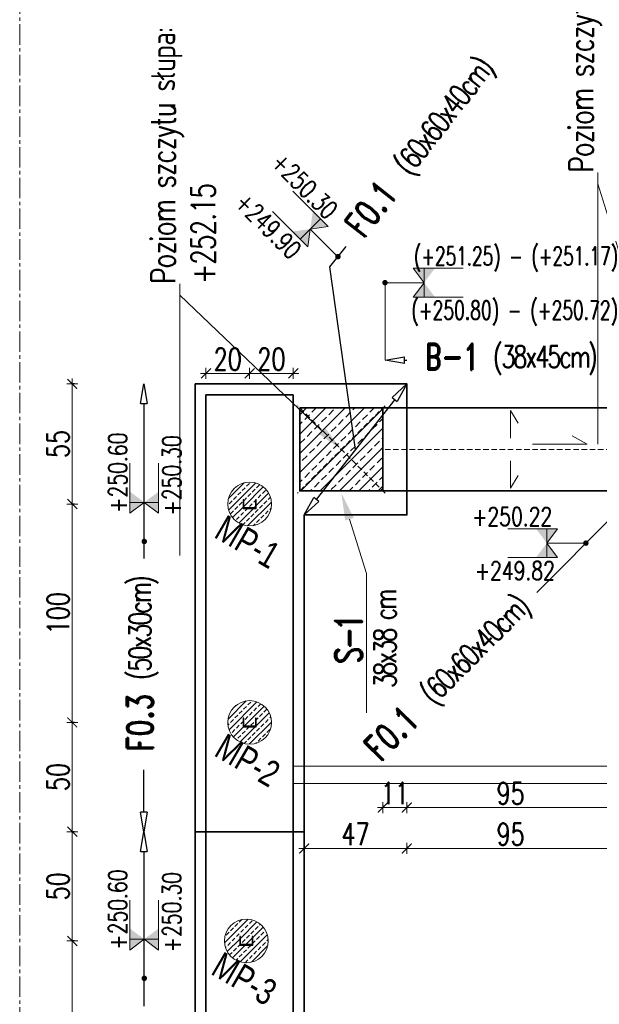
# Model space of a CAD drawing. Header units: millimetres. Extents: x -8 to 14965326, y -810 to 11054951.
# Tile 26 of 72: x 7503717 to 7503982, y 5558293 to 5558744. Entities that reach past the tile are written whole.
import ezdxf
from ezdxf import colors
from ezdxf.entities.mleader import LeaderData, LeaderLine
from ezdxf.math import Vec2, Vec3

# ---------------------------------------------------------------- set-up
doc = ezdxf.new("R2010")
doc.units = ezdxf.units.MM
doc.header["$LTSCALE"] = 0.5
doc.header["$MEASUREMENT"] = 0
for name, pattern in [('CENTER2', [1.125, 0.75, -0.125, 0.125, -0.125]), ('HIDDEN', [9.525, 6.35, -3.175]), ('KRESKOWA', [0.75, 0.5, -0.25])]:
    doc.linetypes.add(name, pattern=pattern)
doc.layers.get('0').update_dxf_attribs({"linetype": 'CONTINUOUS', "lineweight": 13})
doc.layers.get('Defpoints').update_dxf_attribs({"linetype": 'CONTINUOUS'})
for name, color, linetype, lineweight in [('_K_pozycje', 1, 'CONTINUOUS', 5), ('JG numery', 171, 'HIDDEN', 20), ('K_Cienkie przerywane', 252, 'KRESKOWA', 9), ('K_Fundamenty - przekrój', 40, 'CONTINUOUS', 35), ('K_Kreskowanie', 253, 'CONTINUOUS', 5), ('K_Opis', 7, 'CONTINUOUS', 9), ('K_Ściany - przekrój', 7, 'CONTINUOUS', 35), ('tkd_obszary_wykazu', 14, 'CENTER2', 9), ('tkd_stal_przekrój', 80, 'CONTINUOUS', 30), ('tkd_wym', 1, 'CONTINUOUS', 5)]:
    doc.layers.add(name, color=color, linetype=linetype, lineweight=lineweight)
doc.styles.add('___K_OPIS_ROMAND', font='romand.shx', dxfattribs={"width": 0.75})
doc.styles.add('___K_OPIS_SIMPLEX', font='simplex.shx', dxfattribs={"width": 0.75})
doc.styles.add('Arial', font='arial.ttf')
doc.styles.add('tkd_txt0', font='simplex.shx', dxfattribs={"width": 0.75})
doc.dimstyles.new('opisy_wieńce', dxfattribs={"dimscale": 0.6, "dimtxt": 20, "dimasz": 25, "dimexe": 10, "dimexo": 50, "dimgap": 10, "dimtad": 0, "dimdec": 1, "dimrnd": 0.05, "dimzin": 9, "dimdsep": 46, "dimtxsty": '___K_OPIS_ROMAND', "dimblk1": 'CLOSEDBLANK', "dimblk2": 'CLOSEDBLANK', "dimsah": 1, "dimcen": 0, "dimdle": 10, "dimse1": 1, "dimse2": 1, "dimclrd": 1, "dimclre": 256, "dimclrt": 50, "dimazin": 2, "dimtm": 1e-09, "dimtfac": 1, "dimtdec": 1, "dimtmove": 2, "dimatfit": 3, "dimfxl": 1, "dimtolj": 1, "dimtzin": 0, "dimarcsym": 0})
doc.dimstyles.new('tkd_1-50cm[cm]', dxfattribs={"dimtxt": 10, "dimasz": 2.5, "dimexe": 0, "dimexo": 10, "dimgap": 1.5, "dimtad": 1, "dimdec": 1, "dimrnd": 0.5, "dimdsep": 46, "dimtxsty": 'tkd_txt0', "dimblk": 'tkd_dim_arrow', "dimcen": 0, "dimclrd": 1, "dimclre": 256, "dimclrt": 7, "dimaunit": 1, "dimadec": 0, "dimazin": 0, "dimtfac": 0.009091, "dimtdec": 1, "dimtix": 1, "dimtmove": 1, "dimatfit": 3, "dimldrblk": 'DOTSMALL', "dimfxl": 1, "dimfxlon": 1, "dimtvp": 0.02, "dimtolj": 1, "dimtzin": 9, "dimlwd": -1, "dimarcsym": 0})

# ---------------------------------------------------------------- blocks, each defined once
blk = doc.blocks.new('pal')
at = {"layer": 'K_Kreskowanie'}
h = blk.add_hatch(dxfattribs=at)
h.set_pattern_fill('ANSI33', color=256, scale=15)
edge = h.paths.add_edge_path()
edge.add_arc((9474.87, -17485.83), 10, 0, 360)
h.paths.add_polyline_path([(9477.57, -17483.83), (9477.87, -17483.83), (9477.87, -17487.83), (9471.87, -17487.83), (9471.87, -17483.83), (9472.17, -17483.83), (9472.17, -17487.53), (9477.57, -17487.53)], flags=16)
at = {"layer": 'K_Opis'}
blk.add_circle((9474.87, -17485.83), 10, dxfattribs=at)
at = {"layer": 'tkd_stal_przekrój'}
blk.add_lwpolyline([(9471.87, -17483.83), (9471.87, -17487.83), (9477.87, -17487.83), (9477.87, -17483.83), (9477.57, -17483.83), (9477.57, -17487.53), (9472.17, -17487.53), (9472.17, -17483.83)], close=True, dxfattribs=at)
blk = doc.blocks.new('tkd_dim_arrow')
for p, q in [((-1, 0), (1, 0)), ((0, -1), (0, 1))]:
    blk.add_line(p, q)
at = {"const_width": 0.2}
blk.add_lwpolyline([(-0.9, -0.9), (0.9, 0.9)], dxfattribs=at)
blk = doc.blocks.new('*D121')
at = {"layer": 'Defpoints', "color": 0, "transparency": 16777216}
for p in [(7503797.11, 5558577.06), (7503740.92, 5558522.06), (7503822.11, 5558522.06)]:
    blk.add_point(p, dxfattribs=at)
at = {"layer": 'tkd_wym', "lineweight": -2, "transparency": 16777216}
for p, q in [((7503741.92, 5558577.06), (7503740.92, 5558577.06)), ((7503741.92, 5558522.06), (7503740.92, 5558522.06))]:
    blk.add_line(p, q, dxfattribs=at)
at = {"layer": 'tkd_wym', "color": 1, "transparency": 16777216}
blk.add_line((7503740.92, 5558574.56), (7503740.92, 5558524.56), dxfattribs=at)
at = {"layer": 'tkd_wym', "color": 1, "transparency": 16777216, "xscale": 2.5, "yscale": 2.5, "zscale": 2.5}
for p, rotation in [((7503740.92, 5558577.06), 90), ((7503740.92, 5558522.06), 270)]:
    blk.add_blockref('tkd_dim_arrow', p, dxfattribs=dict(at, rotation=rotation))
at = {"layer": 'tkd_wym', "color": 7, "transparency": 16777216, "insert": (7503734.42, 5558549.56), "char_height": 10, "attachment_point": 5, "rotation": 90, "style": 'tkd_txt0'}
blk.add_mtext('\\A1;55', dxfattribs=at)
blk = doc.blocks.new('_DotSmall')
blk = doc.blocks.new('*D122')
at = {"layer": 'Defpoints', "color": 0, "transparency": 16777216}
for p in [(7503822.11, 5558522.06), (7503740.92, 5558422.06), (7503822.11, 5558422.06)]:
    blk.add_point(p, dxfattribs=at)
at = {"layer": 'tkd_wym', "lineweight": -2, "transparency": 16777216}
for p, q in [((7503741.92, 5558522.06), (7503740.92, 5558522.06)), ((7503741.92, 5558422.06), (7503740.92, 5558422.06))]:
    blk.add_line(p, q, dxfattribs=at)
at = {"layer": 'tkd_wym', "color": 1, "transparency": 16777216}
blk.add_line((7503740.92, 5558519.56), (7503740.92, 5558424.56), dxfattribs=at)
at = {"layer": 'tkd_wym', "color": 1, "transparency": 16777216, "xscale": 2.5, "yscale": 2.5, "zscale": 2.5}
for p, rotation in [((7503740.92, 5558522.06), 90), ((7503740.92, 5558422.06), 270)]:
    blk.add_blockref('tkd_dim_arrow', p, dxfattribs=dict(at, rotation=rotation))
at = {"layer": 'tkd_wym', "color": 7, "transparency": 16777216, "insert": (7503734.42, 5558472.06), "char_height": 10, "attachment_point": 5, "rotation": 90, "style": 'tkd_txt0'}
blk.add_mtext('\\A1;100', dxfattribs=at)
blk = doc.blocks.new('*D123')
at = {"layer": 'Defpoints', "color": 0, "transparency": 16777216}
for p in [(7503822.11, 5558422.06), (7503740.92, 5558372.06), (7503802.11, 5558372.06)]:
    blk.add_point(p, dxfattribs=at)
at = {"layer": 'tkd_wym', "lineweight": -2, "transparency": 16777216}
for p, q in [((7503741.92, 5558422.06), (7503740.92, 5558422.06)), ((7503741.92, 5558372.06), (7503740.92, 5558372.06))]:
    blk.add_line(p, q, dxfattribs=at)
at = {"layer": 'tkd_wym', "color": 1, "transparency": 16777216}
blk.add_line((7503740.92, 5558419.56), (7503740.92, 5558374.56), dxfattribs=at)
at = {"layer": 'tkd_wym', "color": 1, "transparency": 16777216, "xscale": 2.5, "yscale": 2.5, "zscale": 2.5}
for p, rotation in [((7503740.92, 5558422.06), 90), ((7503740.92, 5558372.06), 270)]:
    blk.add_blockref('tkd_dim_arrow', p, dxfattribs=dict(at, rotation=rotation))
at = {"layer": 'tkd_wym', "color": 7, "transparency": 16777216, "insert": (7503734.42, 5558397.06), "char_height": 10, "attachment_point": 5, "rotation": 90, "style": 'tkd_txt0'}
blk.add_mtext('\\A1;50', dxfattribs=at)
blk = doc.blocks.new('*D124')
at = {"layer": 'Defpoints', "color": 0, "transparency": 16777216}
for p in [(7503802.11, 5558372.06), (7503740.92, 5558322.06), (7503820.61, 5558322.06)]:
    blk.add_point(p, dxfattribs=at)
at = {"layer": 'tkd_wym', "lineweight": -2, "transparency": 16777216}
for p, q in [((7503741.92, 5558372.06), (7503740.92, 5558372.06)), ((7503741.92, 5558322.06), (7503740.92, 5558322.06))]:
    blk.add_line(p, q, dxfattribs=at)
at = {"layer": 'tkd_wym', "color": 1, "transparency": 16777216}
blk.add_line((7503740.92, 5558369.56), (7503740.92, 5558324.56), dxfattribs=at)
at = {"layer": 'tkd_wym', "color": 1, "transparency": 16777216, "xscale": 2.5, "yscale": 2.5, "zscale": 2.5}
for p, rotation in [((7503740.92, 5558372.06), 90), ((7503740.92, 5558322.06), 270)]:
    blk.add_blockref('tkd_dim_arrow', p, dxfattribs=dict(at, rotation=rotation))
at = {"layer": 'tkd_wym', "color": 7, "transparency": 16777216, "insert": (7503734.42, 5558347.06), "char_height": 10, "attachment_point": 5, "rotation": 90, "style": 'tkd_txt0'}
blk.add_mtext('\\A1;50', dxfattribs=at)
blk = doc.blocks.new('*D125')
at = {"layer": 'Defpoints', "color": 0, "transparency": 16777216}
for p in [(7503820.61, 5558322.06), (7503740.92, 5558222.06), (7503820.61, 5558222.06)]:
    blk.add_point(p, dxfattribs=at)
at = {"layer": 'tkd_wym', "lineweight": -2, "transparency": 16777216}
for p, q in [((7503741.92, 5558322.06), (7503740.92, 5558322.06)), ((7503741.92, 5558222.06), (7503740.92, 5558222.06))]:
    blk.add_line(p, q, dxfattribs=at)
at = {"layer": 'tkd_wym', "color": 1, "transparency": 16777216}
blk.add_line((7503740.92, 5558319.56), (7503740.92, 5558224.56), dxfattribs=at)
at = {"layer": 'tkd_wym', "color": 1, "transparency": 16777216, "xscale": 2.5, "yscale": 2.5, "zscale": 2.5}
for p, rotation in [((7503740.92, 5558322.06), 90), ((7503740.92, 5558222.06), 270)]:
    blk.add_blockref('tkd_dim_arrow', p, dxfattribs=dict(at, rotation=rotation))
at = {"layer": 'tkd_wym', "color": 7, "transparency": 16777216, "insert": (7503734.42, 5558272.06), "char_height": 10, "attachment_point": 5, "rotation": 90, "style": 'tkd_txt0'}
blk.add_mtext('\\A1;100', dxfattribs=at)
blk = doc.blocks.new('*D137')
at = {"layer": 'Defpoints', "color": 0, "transparency": 16777216}
for p in [(7503822.11, 5558581.87), (7503802.11, 5558572.06), (7503822.11, 5558522.06)]:
    blk.add_point(p, dxfattribs=at)
at = {"layer": 'tkd_wym', "color": 1, "transparency": 16777216}
blk.add_line((7503804.61, 5558581.87), (7503819.61, 5558581.87), dxfattribs=at)
at = {"layer": 'tkd_wym', "lineweight": -2, "transparency": 16777216}
blk.add_line((7503822.11, 5558580.87), (7503822.11, 5558581.87), dxfattribs=at)
at = {"layer": 'tkd_wym', "color": 1, "transparency": 16777216, "xscale": 2.5, "yscale": 2.5, "zscale": 2.5, "rotation": 180}
blk.add_blockref('tkd_dim_arrow', (7503802.11, 5558581.87), dxfattribs=at)
at = {"layer": 'tkd_wym', "color": 1, "transparency": 16777216, "xscale": 2.5, "yscale": 2.5, "zscale": 2.5}
blk.add_blockref('tkd_dim_arrow', (7503822.11, 5558581.87), dxfattribs=at)
at = {"layer": 'tkd_wym', "color": 7, "transparency": 16777216, "insert": (7503812.11, 5558588.37), "char_height": 10, "attachment_point": 5, "style": 'tkd_txt0'}
blk.add_mtext('\\A1;20', dxfattribs=at)
blk = doc.blocks.new('*D138')
at = {"layer": 'Defpoints', "color": 0, "transparency": 16777216}
for p in [(7503842.11, 5558581.87), (7503842.11, 5558572.06), (7503822.11, 5558522.06)]:
    blk.add_point(p, dxfattribs=at)
at = {"layer": 'tkd_wym', "lineweight": -2, "transparency": 16777216}
blk.add_line((7503822.11, 5558580.87), (7503822.11, 5558581.87), dxfattribs=at)
at = {"layer": 'tkd_wym', "color": 1, "transparency": 16777216}
blk.add_line((7503824.61, 5558581.87), (7503839.61, 5558581.87), dxfattribs=at)
at = {"layer": 'tkd_wym', "color": 1, "transparency": 16777216, "xscale": 2.5, "yscale": 2.5, "zscale": 2.5, "rotation": 180}
blk.add_blockref('tkd_dim_arrow', (7503822.11, 5558581.87), dxfattribs=at)
at = {"layer": 'tkd_wym', "color": 1, "transparency": 16777216, "xscale": 2.5, "yscale": 2.5, "zscale": 2.5}
blk.add_blockref('tkd_dim_arrow', (7503842.11, 5558581.87), dxfattribs=at)
at = {"layer": 'tkd_wym', "color": 7, "transparency": 16777216, "insert": (7503832.11, 5558588.37), "char_height": 10, "attachment_point": 5, "style": 'tkd_txt0'}
blk.add_mtext('\\A1;20', dxfattribs=at)
blk = doc.blocks.new('_ClosedBlank')
at = {"color": 0, "linetype": 'ByBlock', "lineweight": -2}
for p, q in [((-1, 0.167), (0, 0)), ((-1, 0.167), (-1, -0.167)), ((0, 0), (-1, -0.167))]:
    blk.add_line(p, q, dxfattribs=at)
blk = doc.blocks.new('*D148')
at = {"layer": '_K_pozycje', "color": 1, "lineweight": -2, "transparency": 16777216}
for p, q in [((7503773.65, 5558568.06), (7503773.65, 5558497.12)), ((7503773.65, 5558381.06), (7503773.65, 5558400.33))]:
    blk.add_line(p, q, dxfattribs=at)
at = {"layer": 'Defpoints', "color": 0, "transparency": 16777216}
for p in [(7503797.11, 5558577.06), (7503773.65, 5558372.06), (7503797.11, 5558372.06)]:
    blk.add_point(p, dxfattribs=at)
at = {"layer": '_K_pozycje', "color": 1, "lineweight": -2, "transparency": 16777216, "xscale": 9, "yscale": 9, "zscale": 9}
for p, rotation in [((7503773.65, 5558577.06), 90), ((7503773.65, 5558372.06), 270)]:
    blk.add_blockref('_ClosedBlank', p, dxfattribs=dict(at, rotation=rotation))
at = {"layer": '_K_pozycje', "color": 50, "transparency": 16777216, "insert": (7503773.56, 5558448.73), "char_height": 12, "attachment_point": 5, "rotation": 90, "style": '___K_OPIS_ROMAND'}
blk.add_mtext('\\A1;F0.3 {\\Fsimplex|c238;\\H0.83333x;\\T0.8;\\C242;(50x30cm)}', dxfattribs=at)
blk = doc.blocks.new('*U39')
at = {"layer": 'K_Opis'}
h = blk.add_hatch(color=1, dxfattribs=at)
edge = h.paths.add_edge_path()
edge.add_arc((0, 0), 0.036, 0, 360, ccw=False)
at = {"layer": 'K_Opis', "color": 1}
blk.add_line((0, -0.511), (0, 0), dxfattribs=at)
at = {"layer": 'K_Opis'}
for points in [[(-0.188, -0.511), (0, -0.511), (-0.188, -0.369), (-0.188, -0.511)], [(0.188, -0.511), (0, -0.511), (0.188, -0.369), (0.188, -0.511)], [(-0.188, -0.511), (-0.188, -1.022)], [(0.188, -0.511), (0.188, -1.022)]]:
    blk.add_lwpolyline(points, dxfattribs=at)
for points in [[(-0.188, -0.369), (-0.188, -0.511), (0, -0.511)], [(0.188, -0.369), (0.188, -0.511), (0, -0.511)], [(-0.188, -0.652), (-0.188, -0.511), (0, -0.511)], [(0.188, -0.652), (0.188, -0.511), (0, -0.511)]]:
    blk.add_solid(points, dxfattribs=at)
at = {"layer": 'K_Opis', "style": '___K_OPIS_SIMPLEX', "width": 0.75, "flags": 8}
for tag, p in [('dół', (0.48, -0.777)), ('góra', (-0.227, -0.923))]:
    blk.add_attdef(tag, p, '', height=0.24, rotation=90, dxfattribs=at)
blk = doc.blocks.new('*D149')
at = {"layer": '_K_pozycje', "color": 1, "lineweight": -2, "transparency": 16777216}
for p, q in [((7503773.65, 5558363.06), (7503773.65, 5558292.12)), ((7503773.65, 5558181.06), (7503773.65, 5558195.33))]:
    blk.add_line(p, q, dxfattribs=at)
at = {"layer": 'Defpoints', "color": 0, "transparency": 16777216}
for p in [(7503797.11, 5558372.06), (7503773.65, 5558172.06), (7503797.11, 5558172.06)]:
    blk.add_point(p, dxfattribs=at)
at = {"layer": '_K_pozycje', "color": 1, "lineweight": -2, "transparency": 16777216, "xscale": 9, "yscale": 9, "zscale": 9}
for p, rotation in [((7503773.65, 5558372.06), 90), ((7503773.65, 5558172.06), 270)]:
    blk.add_blockref('_ClosedBlank', p, dxfattribs=dict(at, rotation=rotation))
at = {"layer": '_K_pozycje', "color": 50, "transparency": 16777216, "insert": (7503773.56, 5558243.73), "char_height": 12, "attachment_point": 5, "rotation": 90, "style": '___K_OPIS_ROMAND'}
blk.add_mtext('\\A1;F0.3 {\\Fsimplex|c238;\\H0.83333x;\\T0.8;\\C242;(50x30cm)}', dxfattribs=at)
blk = doc.blocks.new('*D162')
at = {"layer": '_K_pozycje', "color": 1, "lineweight": -2, "transparency": 16777216}
for p, q in [((7504042.75, 5558570.69), (7503995.48, 5558523.42)), ((7503953.68, 5558481.62), (7503989.11, 5558517.06))]:
    blk.add_line(p, q, dxfattribs=at)
at = {"layer": 'Defpoints', "color": 0, "transparency": 16777216}
for p in [(7504049.11, 5558577.06), (7503989.11, 5558517.06), (7503989.11, 5558517.06)]:
    blk.add_point(p, dxfattribs=at)
at = {"layer": '_K_pozycje', "color": 1, "lineweight": -2, "transparency": 16777216, "xscale": 9, "yscale": 9, "zscale": 9}
for p, rotation in [((7504049.11, 5558577.06), 44.99999988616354), ((7503989.11, 5558517.06), 224.9999998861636)]:
    blk.add_blockref('_ClosedBlank', p, dxfattribs=dict(at, rotation=rotation))
at = {"layer": '_K_pozycje', "color": 50, "transparency": 16777216, "insert": (7503913.64, 5558441.59), "char_height": 12, "attachment_point": 5, "rotation": 45, "style": '___K_OPIS_ROMAND'}
blk.add_mtext('\\A1;F0.1{\\fArial|b0|i0|c238|p34;\\H0.87497x;\\C242;   \\Fsimplex|c238;\\H0.95241x;\\T0.8;(60x60x40cm)}', dxfattribs=at)
blk = doc.blocks.new('*U239')
at = {"layer": 'K_Opis'}
h = blk.add_hatch(color=1, dxfattribs=at)
edge = h.paths.add_edge_path()
edge.add_arc((0, 0), 0.036, 315, 675)
at = {"layer": 'K_Opis', "color": 1}
blk.add_line((0.361, 0.361), (0, 0), dxfattribs=at)
at = {"layer": 'K_Opis'}
for points in [[(0.228, 0.494), (0.59, 0.856)], [(0.494, 0.228), (0.856, 0.59)], [(0.228, 0.494), (0.361, 0.361), (0.128, 0.394), (0.228, 0.494)], [(0.494, 0.228), (0.361, 0.361), (0.394, 0.128), (0.494, 0.228)]]:
    blk.add_lwpolyline(points, dxfattribs=at)
for points in [[(0.328, 0.594), (0.228, 0.494), (0.361, 0.361)], [(0.128, 0.394), (0.228, 0.494), (0.361, 0.361)], [(0.394, 0.128), (0.494, 0.228), (0.361, 0.361)], [(0.594, 0.328), (0.494, 0.228), (0.361, 0.361)]]:
    blk.add_solid(points, dxfattribs=at)
at = {"layer": 'K_Opis', "style": '___K_OPIS_SIMPLEX', "width": 0.75, "flags": 8}
for tag, p in [('góra', (0.11, 0.432)), ('dół', (0.61, -0.068))]:
    blk.add_attdef(tag, p, '', height=0.24, rotation=45, dxfattribs=at)
blk = doc.blocks.new('*D164')
at = {"layer": '_K_pozycje', "color": 1, "lineweight": -2, "transparency": 16777216}
for p, q in [((7503858.86, 5558630.58), (7503866.26, 5558640.02)), ((7503870.61, 5558547.06), (7503858.86, 5558630.58)), ((7503888.56, 5558569.97), (7503852.66, 5558524.14))]:
    blk.add_line(p, q, dxfattribs=at)
at = {"layer": 'Defpoints', "color": 0, "transparency": 16777216}
for p in [(7503894.11, 5558577.06), (7503847.11, 5558517.06), (7503847.11, 5558517.06)]:
    blk.add_point(p, dxfattribs=at)
at = {"layer": '_K_pozycje', "color": 1, "lineweight": -2, "transparency": 16777216, "xscale": 9, "yscale": 9, "zscale": 9}
for p, rotation in [((7503894.11, 5558577.06), 51.92721702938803), ((7503847.11, 5558517.06), 231.927217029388)]:
    blk.add_blockref('_ClosedBlank', p, dxfattribs=dict(at, rotation=rotation))
at = {"layer": '_K_pozycje', "color": 50, "transparency": 16777216, "insert": (7503901.17, 5558684.6), "char_height": 12, "attachment_point": 5, "rotation": 51.9272, "style": '___K_OPIS_ROMAND'}
blk.add_mtext('\\A1;F0.1{\\fArial|b0|i0|c238|p34;\\H0.87497x;\\C242;   \\Fsimplex|c238;\\H0.95241x;\\T0.8;(60x60x40cm)}', dxfattribs=at)
blk = doc.blocks.new('*U40')
at = {"layer": 'K_Opis'}
h = blk.add_hatch(color=1, dxfattribs=at)
edge = h.paths.add_edge_path()
edge.add_arc((0, 0), 0.036, 360, 720)
at = {"layer": 'K_Opis', "color": 1}
blk.add_line((0, 0.511), (0, 0), dxfattribs=at)
at = {"layer": 'K_Opis'}
for points in [[(-0.188, 0.511), (-0.188, 1.022)], [(0.188, 0.511), (0.188, 1.022)], [(-0.188, 0.511), (0, 0.511), (-0.188, 0.369), (-0.188, 0.511)], [(0.188, 0.511), (0, 0.511), (0.188, 0.369), (0.188, 0.511)]]:
    blk.add_lwpolyline(points, dxfattribs=at)
for points in [[(-0.188, 0.652), (-0.188, 0.511), (0, 0.511)], [(0.188, 0.652), (0.188, 0.511), (0, 0.511)], [(-0.188, 0.369), (-0.188, 0.511), (0, 0.511)], [(0.188, 0.369), (0.188, 0.511), (0, 0.511)]]:
    blk.add_solid(points, dxfattribs=at)
at = {"layer": 'K_Opis', "style": '___K_OPIS_SIMPLEX', "width": 0.75, "flags": 8}
for tag, p in [('dół', (0.48, 0.383)), ('góra', (-0.227, 0.383))]:
    blk.add_attdef(tag, p, '', height=0.24, rotation=90, dxfattribs=at)
blk = doc.blocks.new('*D240')
at = {"layer": '_K_pozycje', "color": 1, "lineweight": -2, "transparency": 16777216}
for p, q in [((7503893.11, 5558587.87), (7503894.08, 5558587.87)), ((7503990.11, 5558587.87), (7503989.15, 5558587.87))]:
    blk.add_line(p, q, dxfattribs=at)
at = {"layer": 'Defpoints', "color": 0, "transparency": 16777216}
for p in [(7503884.11, 5558587.87), (7503884.11, 5558567.06), (7503999.11, 5558567.06)]:
    blk.add_point(p, dxfattribs=at)
at = {"layer": '_K_pozycje', "color": 1, "lineweight": -2, "transparency": 16777216, "xscale": 9, "yscale": 9, "zscale": 9}
for p, rotation in [((7503884.11, 5558587.87), 179.999999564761), ((7503999.11, 5558587.87), 359.999999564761)]:
    blk.add_blockref('_ClosedBlank', p, dxfattribs=dict(at, rotation=rotation))
at = {"layer": '_K_pozycje', "color": 50, "transparency": 16777216, "insert": (7503941.61, 5558587.87), "char_height": 12, "attachment_point": 5, "rotation": 360, "style": '___K_OPIS_ROMAND'}
blk.add_mtext('\\A1;B-1 {\\Fsimplex|c238;\\H0.83333x;\\T0.8;\\C242;(38x45cm)}', dxfattribs=at)
blk = doc.blocks.new('*D356')
at = {"layer": 'Defpoints', "color": 0, "transparency": 16777216}
for p in [(7503894.11, 5558517.06), (7503989.11, 5558517.06), (7503894.11, 5558364.41)]:
    blk.add_point(p, dxfattribs=at)
at = {"layer": 'tkd_wym', "lineweight": -2, "transparency": 16777216}
for p, q in [((7503894.11, 5558365.41), (7503894.11, 5558364.41)), ((7503989.11, 5558365.41), (7503989.11, 5558364.41))]:
    blk.add_line(p, q, dxfattribs=at)
at = {"layer": 'tkd_wym', "color": 1, "transparency": 16777216}
blk.add_line((7503986.61, 5558364.41), (7503896.61, 5558364.41), dxfattribs=at)
at = {"layer": 'tkd_wym', "color": 1, "transparency": 16777216, "xscale": 2.5, "yscale": 2.5, "zscale": 2.5, "rotation": 180}
blk.add_blockref('tkd_dim_arrow', (7503894.11, 5558364.41), dxfattribs=at)
at = {"layer": 'tkd_wym', "color": 1, "transparency": 16777216, "xscale": 2.5, "yscale": 2.5, "zscale": 2.5}
blk.add_blockref('tkd_dim_arrow', (7503989.11, 5558364.41), dxfattribs=at)
at = {"layer": 'tkd_wym', "color": 7, "transparency": 16777216, "insert": (7503941.61, 5558370.91), "char_height": 10, "attachment_point": 5, "style": 'tkd_txt0'}
blk.add_mtext('\\A1;95', dxfattribs=at)
blk = doc.blocks.new('*D357')
at = {"layer": 'Defpoints', "color": 0, "transparency": 16777216}
for p in [(7503847.11, 5558517.06), (7503894.11, 5558517.06), (7503847.11, 5558364.41)]:
    blk.add_point(p, dxfattribs=at)
at = {"layer": 'tkd_wym', "lineweight": -2, "transparency": 16777216}
for p, q in [((7503847.11, 5558365.41), (7503847.11, 5558364.41)), ((7503894.11, 5558365.41), (7503894.11, 5558364.41))]:
    blk.add_line(p, q, dxfattribs=at)
at = {"layer": 'tkd_wym', "color": 1, "transparency": 16777216}
blk.add_line((7503891.61, 5558364.41), (7503849.61, 5558364.41), dxfattribs=at)
at = {"layer": 'tkd_wym', "color": 1, "transparency": 16777216, "xscale": 2.5, "yscale": 2.5, "zscale": 2.5, "rotation": 180}
blk.add_blockref('tkd_dim_arrow', (7503847.11, 5558364.41), dxfattribs=at)
at = {"layer": 'tkd_wym', "color": 1, "transparency": 16777216, "xscale": 2.5, "yscale": 2.5, "zscale": 2.5}
blk.add_blockref('tkd_dim_arrow', (7503894.11, 5558364.41), dxfattribs=at)
at = {"layer": 'tkd_wym', "color": 7, "transparency": 16777216, "insert": (7503870.61, 5558370.91), "char_height": 10, "attachment_point": 5, "style": 'tkd_txt0'}
blk.add_mtext('\\A1;47', dxfattribs=at)
blk = doc.blocks.new('*D358')
at = {"layer": 'Defpoints', "color": 0, "transparency": 16777216}
for p in [(7503883.11, 5558528.06), (7503894.11, 5558528.06), (7503894.11, 5558383.1)]:
    blk.add_point(p, dxfattribs=at)
at = {"layer": 'tkd_wym', "lineweight": -2, "transparency": 16777216}
for p, q in [((7503883.11, 5558384.1), (7503883.11, 5558383.1)), ((7503894.11, 5558384.1), (7503894.11, 5558383.1))]:
    blk.add_line(p, q, dxfattribs=at)
at = {"layer": 'tkd_wym', "color": 1, "transparency": 16777216}
blk.add_line((7503885.61, 5558383.1), (7503891.61, 5558383.1), dxfattribs=at)
at = {"layer": 'tkd_wym', "color": 1, "transparency": 16777216, "xscale": 2.5, "yscale": 2.5, "zscale": 2.5, "rotation": 180}
blk.add_blockref('tkd_dim_arrow', (7503883.11, 5558383.1), dxfattribs=at)
at = {"layer": 'tkd_wym', "color": 1, "transparency": 16777216, "xscale": 2.5, "yscale": 2.5, "zscale": 2.5}
blk.add_blockref('tkd_dim_arrow', (7503894.11, 5558383.1), dxfattribs=at)
at = {"layer": 'tkd_wym', "color": 7, "transparency": 16777216, "insert": (7503888.61, 5558389.6), "char_height": 10, "attachment_point": 5, "style": 'tkd_txt0'}
blk.add_mtext('\\A1;11', dxfattribs=at)
blk = doc.blocks.new('*D359')
at = {"layer": 'Defpoints', "color": 0, "transparency": 16777216}
for p in [(7503894.11, 5558528.06), (7503989.11, 5558528.06), (7503989.11, 5558383.1)]:
    blk.add_point(p, dxfattribs=at)
at = {"layer": 'tkd_wym', "lineweight": -2, "transparency": 16777216}
for p, q in [((7503894.11, 5558384.1), (7503894.11, 5558383.1)), ((7503989.11, 5558384.1), (7503989.11, 5558383.1))]:
    blk.add_line(p, q, dxfattribs=at)
at = {"layer": 'tkd_wym', "color": 1, "transparency": 16777216}
blk.add_line((7503896.61, 5558383.1), (7503986.61, 5558383.1), dxfattribs=at)
at = {"layer": 'tkd_wym', "color": 1, "transparency": 16777216, "xscale": 2.5, "yscale": 2.5, "zscale": 2.5, "rotation": 180}
blk.add_blockref('tkd_dim_arrow', (7503894.11, 5558383.1), dxfattribs=at)
at = {"layer": 'tkd_wym', "color": 1, "transparency": 16777216, "xscale": 2.5, "yscale": 2.5, "zscale": 2.5}
blk.add_blockref('tkd_dim_arrow', (7503989.11, 5558383.1), dxfattribs=at)
at = {"layer": 'tkd_wym', "color": 7, "transparency": 16777216, "insert": (7503941.61, 5558389.6), "char_height": 10, "attachment_point": 5, "style": 'tkd_txt0'}
blk.add_mtext('\\A1;95', dxfattribs=at)

msp = doc.modelspace()

# ---------------------------------------------------------------- hatches: boundary and pattern name
at = {"layer": 'K_Kreskowanie'}
h = msp.add_hatch(dxfattribs=at)
h.set_pattern_fill('ANSI33', color=256, scale=25)
h.set_pattern_definition([(45, (-27.2846, 241.8205), (-4.4194173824, 4.4194173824), []), (45, (-22.865, 241.8205), (-4.4194173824, 4.4194173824), [3.125, -1.5625])])
h.paths.add_polyline_path([(7503845.1116, 5558528.0558), (7503883.1116, 5558528.0558), (7503883.1116, 5558566.0558), (7503845.1116, 5558566.0558)])

# ---------------------------------------------------------------- linework, layer by layer
at = {"layer": '_K_pozycje'}
msp.add_line((7503884.1116, 5558587.8741), (7503884.1116, 5558623.3927), dxfattribs=at)
at = {"layer": 'K_Cienkie przerywane', "linetype": 'KRESKOWA', "ltscale": 10}
for p, q in [((7503884.1116, 5558567.0558), (7503844.1116, 5558527.0558)), ((7503884.1116, 5558527.0558), (7503844.1116, 5558567.0558)), ((7503999.1116, 5558547.0558), (7503884.1116, 5558547.0558))]:
    msp.add_line(p, q, dxfattribs=at)
at = {"layer": 'K_Fundamenty - przekrój'}
for p, q in [((7503847.1116, 5558577.0557), (7503797.1116, 5558577.0557)), ((7503797.1116, 5555227.6632), (7503797.1116, 5558577.0557)), ((7503847.1116, 5555264.0009), (7503847.1116, 5558517.0557))]:
    msp.add_line(p, q, dxfattribs=at)
at = {"layer": 'K_Fundamenty - przekrój', "linetype": 'Continuous', "ltscale": 2.5}
msp.add_line((7503847.1116, 5558372.0558), (7503797.1116, 5558372.0558), dxfattribs=at)
at = {"layer": 'K_Fundamenty - przekrój'}
msp.add_lwpolyline([(7503847.1116, 5558577.0557), (7503894.1116, 5558577.0557), (7503894.1116, 5558517.0557), (7503847.1116, 5558517.0557)], dxfattribs=at)
at = {"layer": 'K_Kreskowanie', "color": 253, "flags": 128}
msp.add_lwpolyline([(7503842.1116, 5557482.0558), (7504024.1116, 5557482.0558), (7504024.1116, 5558402.0558), (7503842.1116, 5558402.0558)], dxfattribs=at)
msp.add_lwpolyline([(7504016.1116, 5557490.0558), (7504016.1116, 5558394.0558), (7503842.1116, 5558394.0558), (7503842.1116, 5557490.0558)], close=True, dxfattribs=at)
at = {"layer": 'K_Opis'}
for points in [[(7503941.6116, 5558552.2805), (7503941.6116, 5558564.8189), (7503945.0951, 5558559.0301)], [(7503951.6689, 5558549.4174), (7503976.6689, 5558549.4174), (7503969.8286, 5558553.2363)], [(7503941.6116, 5558541.831), (7503941.6116, 5558529.2926), (7503945.0951, 5558535.0814)]]:
    msp.add_lwpolyline(points, dxfattribs=at)
at = {"layer": 'K_Ściany - przekrój', "linetype": 'Continuous', "ltscale": 2.5}
for p, q in [((7503842.1116, 5558572.0558), (7503802.1116, 5558572.0558)), ((7503802.1116, 5555231.297), (7503802.1116, 5558572.0558)), ((7503842.1116, 5555260.3671), (7503842.1116, 5558572.0558)), ((7504000.1116, 5558566.0558), (7503883.1116, 5558566.0558)), ((7504000.1116, 5558528.0558), (7503883.1116, 5558528.0558))]:
    msp.add_line(p, q, dxfattribs=at)
msp.add_lwpolyline([(7503845.1116, 5558566.0558), (7503883.1116, 5558566.0558), (7503883.1116, 5558528.0558), (7503845.1116, 5558528.0558)], close=True, dxfattribs=at)
at = {"layer": 'tkd_obszary_wykazu', "ltscale": 25}
msp.add_lwpolyline([(7503716.8376, 5559109.3854), (7506482.0527, 5559109.3854), (7506482.0527, 5554949.5308), (7503716.8376, 5554949.5308)], close=True, dxfattribs=at)

# ---------------------------------------------------------------- block references
ref = msp.add_blockref('*U40', (7503862.5575, 5558635.3008), dxfattribs=dict(xscale=-35, yscale=35, zscale=35, rotation=45.00000736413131))
ref.add_attrib('góra', '+250.30', (7503831.3396, 5558677.7712), dxfattribs={"layer": 'K_Opis', "height": 8.4, "rotation": 315.000007, "style": '___K_OPIS_SIMPLEX', "width": 0.75, "flags": 8})
ref.add_attrib('dół', '+249.90', (7503814.6948, 5558659.4293), dxfattribs={"layer": 'K_Opis', "height": 8.4, "rotation": 315.000007, "style": '___K_OPIS_SIMPLEX', "width": 0.75, "flags": 8})
ref = msp.add_blockref('*U39', (7503884.1116, 5558623.3927), dxfattribs=dict(xscale=-35, yscale=35, zscale=35, rotation=90.00000746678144))
ref.add_attrib('góra', '(+251.25) - (+251.17)', (7503897.2171, 5558631.3494), dxfattribs={"layer": 'K_Opis', "height": 8.4, "rotation": 0.000007, "style": '___K_OPIS_SIMPLEX', "width": 0.75, "flags": 8})
ref.add_attrib('dół', '(+250.80) - (+250.72)', (7503896.0171, 5558606.6101), dxfattribs={"layer": 'K_Opis', "height": 8.4, "rotation": 0.000007, "style": '___K_OPIS_SIMPLEX', "width": 0.75, "flags": 8})
ref = msp.add_blockref('*U39', (7503773.8778, 5558504.9282), dxfattribs=dict(xscale=-35, yscale=35, zscale=35, rotation=180.0000074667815))
ref.add_attrib('góra', '+250.60', (7503765.9211, 5558518.0337), dxfattribs={"layer": 'K_Opis', "height": 8.4, "rotation": 90.000007, "style": '___K_OPIS_SIMPLEX', "width": 0.75, "flags": 8})
ref.add_attrib('dół', '+250.30', (7503790.6604, 5558516.8337), dxfattribs={"layer": 'K_Opis', "height": 8.4, "rotation": 90.000007, "style": '___K_OPIS_SIMPLEX', "width": 0.75, "flags": 8})
ref = msp.add_blockref('*U239', (7503976.084, 5558504.1478), dxfattribs=dict(xscale=-35, yscale=35, zscale=35, rotation=45.00000736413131))
ref.add_attrib('góra', '+250.22', (7503923.9785, 5558512.1044), dxfattribs={"layer": 'K_Opis', "height": 8.4, "rotation": 0.000007, "style": '___K_OPIS_SIMPLEX', "width": 0.75, "flags": 8})
ref.add_attrib('dół', '+249.82', (7503925.1785, 5558487.3651), dxfattribs={"layer": 'K_Opis', "height": 8.4, "rotation": 0.000007, "style": '___K_OPIS_SIMPLEX', "width": 0.75, "flags": 8})
ref = msp.add_blockref('*U39', (7503773.8778, 5558304.9282), dxfattribs=dict(xscale=-35, yscale=35, zscale=35, rotation=180.0000074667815))
ref.add_attrib('góra', '+250.60', (7503765.9211, 5558318.0337), dxfattribs={"layer": 'K_Opis', "height": 8.4, "rotation": 90.000007, "style": '___K_OPIS_SIMPLEX', "width": 0.75, "flags": 8})
ref.add_attrib('dół', '+250.30', (7503790.6604, 5558316.8337), dxfattribs={"layer": 'K_Opis', "height": 8.4, "rotation": 90.000007, "style": '___K_OPIS_SIMPLEX', "width": 0.75, "flags": 8})
at = {"layer": 'K_Opis'}
for p in [(7494347.2459, 5576007.8848), (7494347.2459, 5575907.8848), (7494345.7459, 5575807.8848)]:
    msp.add_blockref('pal', p, dxfattribs=at)

# ---------------------------------------------------------------- texts
at = {"layer": 'JG numery', "color": 1, "transparency": 33554687, "style": 'Arial', "width": 0.75}
for s, p in [('MP-1', (7503805.2687, 5558507.1414)), ('MP-2', (7503805.2687, 5558407.1414)), ('MP-3', (7503803.7687, 5558307.1414))]:
    msp.add_text(s, height=12, rotation=329.720633, dxfattribs=at).set_placement(p)

# ---------------------------------------------------------------- dimensions: what is measured, and where the dimension line sits
at = {"layer": '_K_pozycje'}
for base, p1, p2, angle, text, override, picture, middle in [((7503847.1116, 5558517.0557), (7503894.1116, 5558577.0557), (7503847.1116, 5558517.0557), 231.927217, 'F0.1{\\fArial|b0|i0|c238|p34;\\H0.87497x;\\C242;   \\Fsimplex|c238;\\H0.95241x;\\T0.8;(60x60x40cm)}', {"dimasz": 15, "dimtmove": 1}, '*D164', (7503869.9575, 5558644.7476)), ((7503884.1116, 5558587.8741), (7503999.1116, 5558567.0558), (7503884.1116, 5558567.0558), 180, 'B-1 {\\Fsimplex|c238;\\H0.83333x;\\T0.8;\\C242;(38x45cm)}', {"dimasz": 15}, '*D240', (7503941.6116, 5558587.8741)), ((7503773.651, 5558372.0558), (7503797.1116, 5558577.0557), (7503797.1116, 5558372.0558), 270, 'F0.3 {\\Fsimplex|c238;\\H0.83333x;\\T0.8;\\C242;(50x30cm)}', {"dimasz": 15}, '*D148', (7503773.5591, 5558448.7254)), ((7503989.1116, 5558517.0557), (7504049.1116, 5558577.0557), (7503989.1116, 5558517.0557), 225, 'F0.1{\\fArial|b0|i0|c238|p34;\\H0.87497x;\\C242;   \\Fsimplex|c238;\\H0.95241x;\\T0.8;(60x60x40cm)}', {"dimasz": 15, "dimtmove": 1}, '*D162', (7503913.4382, 5558441.7879)), ((7503773.651, 5558172.0558), (7503797.1116, 5558372.0558), (7503797.1116, 5558172.0558), 270, 'F0.3 {\\Fsimplex|c238;\\H0.83333x;\\T0.8;\\C242;(50x30cm)}', {"dimasz": 15}, '*D149', (7503773.5591, 5558243.7254))]:
    dim = msp.add_linear_dim(base=base, p1=p1, p2=p2, angle=angle, text=text, dimstyle='opisy_wieńce', override=override, dxfattribs=at)
    dim.commit()
    dim.dimension.update_dxf_attribs({"geometry": picture, "text_midpoint": middle, "dimtype": 161})
at = {"layer": 'tkd_wym'}
for base, p1, p2, picture, middle in [((7503822.1116, 5558581.8722), (7503802.1116, 5558572.0558), (7503822.1116, 5558522.0558), '*D137', (7503812.1116, 5558588.3722)), ((7503842.1116, 5558581.8722), (7503822.1116, 5558522.0558), (7503842.1116, 5558572.0558), '*D138', (7503832.1116, 5558588.3722)), ((7503894.1116, 5558383.1038), (7503883.1116, 5558528.0558), (7503894.1116, 5558528.0558), '*D358', (7503888.6116, 5558389.6038)), ((7503989.1116, 5558383.1038), (7503894.1116, 5558528.0558), (7503989.1116, 5558528.0558), '*D359', (7503941.6116, 5558389.6038)), ((7503847.1116, 5558364.4082), (7503894.1116, 5558517.0557), (7503847.1116, 5558517.0557), '*D357', (7503870.6116, 5558370.9082)), ((7503894.1116, 5558364.4082), (7503989.1116, 5558517.0557), (7503894.1116, 5558517.0557), '*D356', (7503941.6116, 5558370.9082))]:
    dim = msp.add_linear_dim(base=base, p1=p1, p2=p2, dimstyle='tkd_1-50cm[cm]', dxfattribs=at)
    dim.commit()
    dim.dimension.update_dxf_attribs({"geometry": picture, "text_midpoint": middle})
for base, p1, p2, picture, middle in [((7503740.9163, 5558522.0558), (7503797.1116, 5558577.0557), (7503822.1116, 5558522.0558), '*D121', (7503734.4163, 5558549.5558)), ((7503740.9163, 5558422.0558), (7503822.1116, 5558522.0558), (7503822.1116, 5558422.0558), '*D122', (7503734.4163, 5558472.0558)), ((7503740.9163, 5558372.0558), (7503822.1116, 5558422.0558), (7503802.1116, 5558372.0558), '*D123', (7503734.4163, 5558397.0558)), ((7503740.9163, 5558322.0558), (7503802.1116, 5558372.0558), (7503820.6116, 5558322.0558), '*D124', (7503734.4163, 5558347.0558)), ((7503740.9163, 5558222.0558), (7503820.6116, 5558322.0558), (7503820.6116, 5558222.0558), '*D125', (7503734.4163, 5558272.0558))]:
    dim = msp.add_linear_dim(base=base, p1=p1, p2=p2, angle=90, dimstyle='tkd_1-50cm[cm]', dxfattribs=at)
    dim.commit()
    dim.dimension.update_dxf_attribs({"geometry": picture, "text_midpoint": middle})

# ---------------------------------------------------------------- leaders
at = {"layer": 'K_Opis'}
ml = msp.add_multileader_mtext('Standard', dxfattribs=at)
ml.set_content('{\\T0.95;Poziom szczytu słupa:\\P+252.07}', color=256, style='___K_OPIS_SIMPLEX')
ml.set_leader_properties(color=256, linetype='ByLayer', lineweight=9)
ml.build(insert=Vec2(0, 0))
ml.multileader.update_dxf_attribs({"text_left_attachment_type": 6, "text_right_attachment_type": 6, "arrow_head_size": 12.5})
ctx = ml.context
ctx.base_point, ctx.char_height, ctx.arrow_head_size, ctx.landing_gap_size, ctx.plane_origin, ctx.plane_x_axis, ctx.plane_y_axis = Vec3(7503981.625, 5558673.8371), 11, 12.5, 0, Vec3(7503640.2443, 5558568.1608), Vec3(0, 1), Vec3(-1, 0)
ctx.left_attachment, ctx.right_attachment = 6, 6
notes = []
notes.append((ctx, [(0, (1, 1, 0), (7503981.625, 5558668.6083), (0, 1), 5.2288, [(0, [(7504019.1116, 5558547.0558)], 0, [])])]))
ctx.mtext.insert, ctx.mtext.text_direction, ctx.mtext.rotation, ctx.mtext.width, ctx.mtext.defined_height, ctx.mtext.flow_direction = Vec3(7503968.425, 5558673.8371), Vec3(0, 1), 1.57079633, 138.663582, 36.1162, 5
ml = msp.add_multileader_mtext('Standard', dxfattribs=at)
ml.set_content('{\\T0.95;Poziom szczytu słupa:\\P+252.15}', color=256, style='___K_OPIS_SIMPLEX')
ml.set_leader_properties(color=256, linetype='ByLayer', lineweight=9)
ml.build(insert=Vec2(0, 0))
ml.multileader.update_dxf_attribs({"text_left_attachment_type": 6, "text_right_attachment_type": 6, "arrow_head_size": 12.5})
ctx = ml.context
ctx.base_point, ctx.char_height, ctx.arrow_head_size, ctx.landing_gap_size, ctx.plane_origin, ctx.plane_x_axis, ctx.plane_y_axis = Vec3(7503790.2376, 5558622.8827), 11, 12.5, 0, Vec3(7503485.2443, 5558568.1608), Vec3(0, 1), Vec3(-1, 0)
ctx.left_attachment, ctx.right_attachment = 6, 6
notes.append((ctx, [(0, (1, 1, 0), (7503790.2376, 5558617.654), (0, 1), 5.2288, [(0, [(7503864.1116, 5558547.0558)], 0, [])])]))
ctx.mtext.insert, ctx.mtext.text_direction, ctx.mtext.rotation, ctx.mtext.width, ctx.mtext.defined_height, ctx.mtext.flow_direction = Vec3(7503777.0376, 5558622.8827), Vec3(0, 1), 1.57079633, 140.399647, 98.2467, 5
ml = msp.add_multileader_mtext('Standard', dxfattribs=at)
ml.set_content('{\\T0.85;\\C2;S-1\\T1;\\C50;\\P\\Fsimplex|c238;\\H0.8x;\\T0.8;\\C1;38x38 cm}', color=7, style='___K_OPIS_ROMAND')
ml.set_leader_properties(color=1, linetype='CONTINUOUS', lineweight=9)
ml.build(insert=Vec2(0, 0))
ml.multileader.update_dxf_attribs({"text_left_attachment_type": 6, "text_right_attachment_type": 6, "dogleg_length": 5, "arrow_head_size": 12.5})
ctx = ml.context
ctx.base_point, ctx.char_height, ctx.arrow_head_size, ctx.landing_gap_size, ctx.plane_origin, ctx.plane_x_axis, ctx.plane_y_axis = Vec3(7503875.66, 5558436.8421), 12.5, 12.5, 0, Vec3(7503910.6804, 5558417.3832), Vec3(0, 1), Vec3(-1, 0)
ctx.left_attachment, ctx.right_attachment, ctx.text_align_type = 6, 6, 1
notes.append((ctx, [(1, (1, 1, 0), (7503875.66, 5558490.2008), (0, -1), 7.2158, [(0, [(7503864.1116, 5558527.0558)], 0, [])])]))
ctx.mtext.insert, ctx.mtext.text_direction, ctx.mtext.rotation, ctx.mtext.alignment, ctx.mtext.line_spacing_factor, ctx.mtext.flow_direction = Vec3(7503861.16, 5558459.9136), Vec3(0, 1), 1.57079633, 2, 0.864, 5
for ctx, leaders in notes:
    for number, flags, end, landing, length, lines in leaders:
        leader = LeaderData()
        leader.index, (leader.has_last_leader_line, leader.has_dogleg_vector, leader.attachment_direction) = number, flags
        leader.last_leader_point, leader.dogleg_vector, leader.dogleg_length = Vec3(end), Vec3(landing), length
        for number, points, colour, breaks in lines:
            line = LeaderLine()
            line.index, line.vertices, line.color, line.breaks = number, Vec3.list(points), colors.encode_raw_color(colour), breaks
            leader.lines.append(line)
        ctx.leaders.append(leader)

doc.saveas('drawing.dxf')
